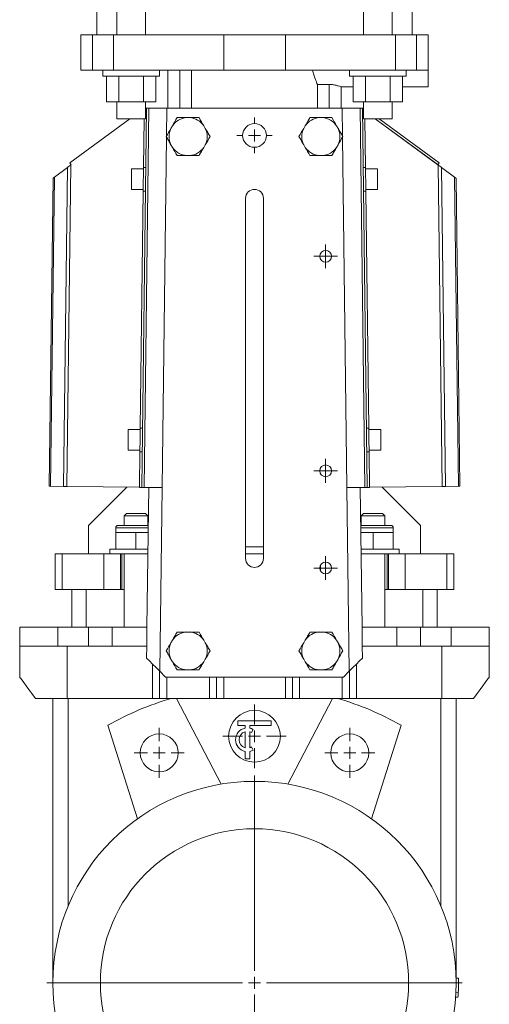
# Model space of a CAD drawing. Header units: millimetres. Extents: x -162 to 428, y 37 to 992.
# Tile 3 of 5: x -162 to 36, y 359 to 774. Entities that reach past the tile are written whole.
import ezdxf

# ---------------------------------------------------------------- set-up
doc = ezdxf.new("R2010")
doc.units = ezdxf.units.MM

# ---------------------------------------------------------------- blocks, each defined once
blk = doc.blocks.new('SW_CENTERMARKSYMBOL_0')
at = {"color": 0, "linetype": 'Continuous', "lineweight": 0}
for p, q in [((0, 5), (0, 87.5)), ((-5, 0), (-87.5, 0)), ((0, 0), (-2.5, 0)), ((0, 0), (0, 2.5)), ((0, 0), (0, -2.5)), ((0, 0), (2.5, 0)), ((5, 0), (87.5, 0)), ((0, -5), (0, -87.5))]:
    blk.add_line(p, q, dxfattribs=at)
blk = doc.blocks.new('SW_CENTERMARKSYMBOL_1')
at = {"color": 0, "linetype": 'Continuous', "lineweight": 0}
for p, q in [((0, 5), (0, 10.5)), ((-5, 0), (-10.5, 0)), ((0, 0), (-2.5, 0)), ((0, 0), (0, 2.5)), ((0, 0), (0, -2.5)), ((0, 0), (2.5, 0)), ((5, 0), (10.5, 0)), ((0, -5), (0, -10.5))]:
    blk.add_line(p, q, dxfattribs=at)
blk = doc.blocks.new('SW_CENTERMARKSYMBOL_2')
at = {"color": 0, "linetype": 'Continuous', "lineweight": 0}
for p, q in [((0, 5), (0, 10.5)), ((-5, 0), (-10.5, 0)), ((0, 0), (-2.5, 0)), ((0, 0), (0, 2.5)), ((0, 0), (0, -2.5)), ((0, 0), (2.5, 0)), ((5, 0), (10.5, 0)), ((0, -5), (0, -10.5))]:
    blk.add_line(p, q, dxfattribs=at)
blk = doc.blocks.new('SW_CENTERMARKSYMBOL_5')
at = {"color": 0, "linetype": 'Continuous', "lineweight": 0}
for p, q in [((0, 5), (0, 13.4)), ((-5, 0), (-13.4, 0)), ((0, 0), (-2.5, 0)), ((0, 0), (0, 2.5)), ((0, 0), (0, -2.5)), ((0, 0), (2.5, 0)), ((5, 0), (13.4, 0)), ((0, -5), (0, -13.4))]:
    blk.add_line(p, q, dxfattribs=at)
blk = doc.blocks.new('SW_CENTERMARKSYMBOL_6')
at = {"color": 0, "linetype": 'Continuous', "lineweight": 0}
for p, q in [((0, 2.5), (0, 5)), ((-2.5, 0), (-5, 0)), ((0, 0), (-2.5, 0)), ((0, 0), (0, 2.5)), ((0, 0), (0, -2.5)), ((0, 0), (2.5, 0)), ((2.5, 0), (5, 0)), ((0, -2.5), (0, -5))]:
    blk.add_line(p, q, dxfattribs=at)
blk = doc.blocks.new('SW_CENTERMARKSYMBOL_7')
at = {"color": 0, "linetype": 'Continuous', "lineweight": 0}
for p, q in [((0, 2.5), (0, 5)), ((-2.5, 0), (-5, 0)), ((0, 0), (-2.5, 0)), ((0, 0), (0, 2.5)), ((0, 0), (0, -2.5)), ((0, 0), (2.5, 0)), ((2.5, 0), (5, 0)), ((0, -2.5), (0, -5))]:
    blk.add_line(p, q, dxfattribs=at)
blk = doc.blocks.new('SW_CENTERMARKSYMBOL_8')
at = {"color": 0, "linetype": 'Continuous', "lineweight": 0}
for p, q in [((0, 2.5), (0, 5)), ((-2.5, 0), (-5, 0)), ((0, 0), (-2.5, 0)), ((0, 0), (0, 2.5)), ((0, 0), (0, -2.5)), ((0, 0), (2.5, 0)), ((2.5, 0), (5, 0)), ((0, -2.5), (0, -5))]:
    blk.add_line(p, q, dxfattribs=at)
blk = doc.blocks.new('SW_CENTERMARKSYMBOL_9')
at = {"color": 0, "linetype": 'Continuous', "lineweight": 0}
for p, q in [((0, 5), (0, 7.5)), ((-5, 0), (-7.5, 0)), ((0, 0), (-2.5, 0)), ((0, 0), (0, 2.5)), ((0, 0), (0, -2.5)), ((0, 0), (2.5, 0)), ((5, 0), (7.5, 0)), ((0, -5), (0, -7.5))]:
    blk.add_line(p, q, dxfattribs=at)

msp = doc.modelspace()

# ---------------------------------------------------------------- linework, layer by layer
at = {"color": 7, "linetype": 'Continuous', "lineweight": 15}
for p, q in [((-129.52, 957.69), (-129.52, 767.69)), ((-121.02, 957.69), (-121.02, 767.69)), ((-109.02, 767.69), (-109.02, 957.69)), ((-17.02, 957.69), (-17.02, 767.69)), ((-5.02, 767.69), (-5.02, 957.69)), ((3.48, 767.69), (3.48, 957.69)), ((-136.27, 767.69), (-136.27, 752.69)), ((-136.27, 767.69), (-131.37, 767.69)), ((-131.37, 767.69), (-131.37, 752.69)), ((-131.37, 767.69), (-122.48, 767.69)), ((-122.48, 767.69), (-122.48, 752.69)), ((-122.48, 767.69), (-76.02, 767.69)), ((-76.02, 767.69), (-76.02, 752.69)), ((-76.02, 767.69), (-50.02, 767.69)), ((-50.02, 767.69), (-50.02, 752.69)), ((-50.02, 767.69), (-3.57, 767.69)), ((-3.57, 767.69), (-3.57, 752.69)), ((-3.57, 767.69), (5.33, 767.69)), ((5.33, 767.69), (5.33, 752.69)), ((5.33, 767.69), (10.23, 767.69)), ((10.23, 767.69), (10.23, 752.69)), ((-136.27, 752.69), (-131.37, 752.69)), ((-131.37, 752.69), (-122.48, 752.69)), ((-127.02, 752.69), (-127.02, 750.19)), ((-122.48, 752.69), (-76.02, 752.69)), ((-103.02, 750.19), (-103.02, 752.69)), ((-99.55, 752.69), (-99.55, 736.69)), ((-89.55, 752.69), (-89.55, 736.69)), ((-76.02, 752.69), (-50.02, 752.69)), ((-50.02, 752.69), (-3.57, 752.69)), ((-23.02, 752.69), (-23.02, 750.19)), ((-3.57, 752.69), (5.33, 752.69)), ((0.98, 750.19), (0.98, 752.69)), ((5.33, 752.69), (10.23, 752.69)), ((10.23, 752.69), (10.23, 745.69)), ((-103.02, 750.19), (-127.02, 750.19)), ((-125.41, 739.39), (-125.41, 750.19)), ((-120.22, 739.39), (-120.22, 750.19)), ((-109.83, 739.39), (-109.83, 750.19)), ((-104.63, 739.39), (-104.63, 750.19)), ((0.98, 750.19), (-23.02, 750.19)), ((-21.41, 739.39), (-21.41, 750.19)), ((-16.22, 739.39), (-16.22, 750.19)), ((-5.83, 739.39), (-5.83, 750.19)), ((-0.63, 739.39), (-0.63, 750.19)), ((-36.49, 746.69), (-36.49, 736.69)), ((-31.49, 746.69), (-36.49, 746.69)), ((-26.54, 745.69), (-21.41, 745.69)), ((-26.49, 736.69), (-26.49, 745.71)), ((-0.63, 745.69), (10.23, 745.69)), ((-120.22, 739.39), (-125.41, 739.39)), ((-121.02, 739.39), (-121.02, 732.19)), ((-109.83, 739.39), (-120.22, 739.39)), ((-110.52, 576.71), (-108.52, 736.7)), ((-104.63, 739.39), (-109.83, 739.39)), ((-109.52, 576.7), (-107.52, 736.69)), ((-109.02, 732.19), (-109.02, 739.39)), ((-107.52, 736.69), (-108.52, 736.7)), ((-107.52, 736.69), (-100.02, 736.69)), ((-100.02, 736.69), (-100.17, 724.85)), ((-100.02, 736.69), (-63.02, 736.69)), ((-63.02, 736.69), (-26.02, 736.69)), ((-25.87, 724.85), (-26.02, 736.69)), ((-26.02, 736.69), (-18.52, 736.69)), ((-16.22, 739.39), (-21.41, 739.39)), ((-18.52, 736.69), (-17.52, 736.7)), ((-16.52, 576.7), (-18.52, 736.69)), ((-15.52, 576.71), (-17.52, 736.7)), ((-17.02, 739.39), (-17.02, 732.19)), ((-5.83, 739.39), (-16.22, 739.39)), ((-0.63, 739.39), (-5.83, 739.39)), ((-5.02, 732.19), (-5.02, 739.39)), ((-115.62, 732.19), (-140.92, 713.61)), ((-109.02, 732.19), (-121.02, 732.19)), ((-90.38, 732.69), (-91.66, 732.69)), ((-34.38, 732.69), (-35.66, 732.69)), ((-5.02, 732.19), (-17.02, 732.19)), ((-12.12, 732.19), (14.29, 712.8)), ((-12.12, 732.19), (14.37, 712.75)), ((-10.43, 732.19), (14.88, 713.61)), ((-97.63, 729.24), (-98.27, 728.14)), ((-83.77, 728.14), (-84.41, 729.24)), ((-41.63, 729.24), (-42.27, 728.14)), ((-27.77, 728.14), (-28.41, 729.24)), ((-100.17, 724.53), (-102.02, 576.59)), ((-24.02, 576.59), (-25.87, 724.53)), ((-98.27, 721.24), (-97.63, 720.13)), ((-84.41, 720.13), (-83.77, 721.24)), ((-42.27, 721.24), (-41.63, 720.13)), ((-28.41, 720.13), (-27.77, 721.24)), ((-91.66, 716.69), (-90.38, 716.69)), ((-35.66, 716.69), (-34.38, 716.69)), ((-141.84, 711.7), (-147.39, 707.62)), ((-143.52, 577.13), (-141.84, 711.7)), ((-142.1, 577.11), (-140.41, 712.75)), ((-140.92, 713.61), (-140.33, 712.8)), ((-140.33, 712.8), (-140.41, 712.75)), ((-109.84, 711.08), (-114.84, 711.14)), ((-108.83, 711.7), (-109.83, 711.72)), ((-16.21, 711.72), (-17.21, 711.7)), ((-11.2, 711.14), (-16.2, 711.08)), ((14.88, 713.61), (14.29, 712.8)), ((16.06, 577.11), (14.37, 712.75)), ((17.48, 577.13), (15.79, 711.7)), ((15.79, 711.7), (21.34, 707.62)), ((-147.98, 707.19), (-149.6, 577.2)), ((-149.02, 577.19), (-147.39, 707.62)), ((22.97, 577.19), (21.34, 707.62)), ((23.56, 577.2), (21.94, 707.19)), ((-114.95, 702.42), (-109.95, 702.36)), ((-16.09, 702.36), (-11.09, 702.42)), ((-109.96, 701.72), (-108.96, 701.7)), ((-66.77, 546.69), (-66.77, 698.69)), ((-59.27, 698.69), (-59.27, 546.69)), ((-17.08, 701.7), (-16.08, 701.72)), ((-111.22, 601.08), (-116.22, 601.15)), ((-110.21, 601.71), (-111.21, 601.72)), ((-14.83, 601.72), (-15.83, 601.71)), ((-9.83, 601.15), (-14.83, 601.08)), ((-116.33, 592.43), (-111.33, 592.36)), ((-111.33, 591.72), (-110.33, 591.71)), ((-15.71, 591.71), (-14.71, 591.72)), ((-14.72, 592.36), (-9.72, 592.43)), ((-143.52, 577.13), (-149.02, 577.19)), ((-111.52, 576.73), (-142.1, 577.11)), ((-116.92, 576.79), (-133.02, 560.69)), ((-109.52, 576.7), (-110.52, 576.71)), ((-109.52, 576.69), (-109.52, 576.7)), ((-107.61, 576.69), (-109.52, 576.69)), ((-108.35, 517.69), (-107.61, 576.66)), ((-107.61, 576.66), (-107.61, 576.69)), ((-102.02, 576.59), (-102.99, 499.16)), ((-23.05, 499.16), (-24.02, 576.59)), ((-18.43, 576.66), (-18.43, 576.69)), ((-16.52, 576.69), (-18.43, 576.69)), ((-18.43, 576.66), (-17.69, 517.69)), ((-16.52, 576.7), (-15.52, 576.71)), ((-16.52, 576.7), (-16.52, 576.69)), ((-14.52, 576.73), (16.06, 577.11)), ((6.98, 560.69), (-9.13, 576.79)), ((17.48, 577.13), (22.97, 577.19)), ((-117.02, 565.69), (-118.02, 564.69)), ((-117.02, 565.69), (-113.02, 565.69)), ((-113.02, 565.69), (-109.02, 565.69)), ((-108.02, 564.69), (-109.02, 565.69)), ((-17.02, 565.69), (-18.02, 564.69)), ((-17.02, 565.69), (-13.02, 565.69)), ((-13.02, 565.69), (-9.02, 565.69)), ((-8.02, 564.69), (-9.02, 565.69)), ((-118.02, 564.69), (-118.02, 560.69)), ((-113.02, 564.69), (-118.02, 564.69)), ((-108.02, 564.69), (-113.02, 564.69)), ((-108.02, 560.69), (-108.02, 564.69)), ((-18.02, 564.69), (-18.02, 560.69)), ((-13.02, 564.69), (-18.02, 564.69)), ((-8.02, 564.69), (-13.02, 564.69)), ((-8.02, 560.69), (-8.02, 564.69)), ((-133.02, 548.69), (-133.02, 560.69)), ((-121.52, 559.69), (-121.52, 557.69)), ((-121.52, 557.69), (-121.52, 550.69)), ((-121.52, 557.69), (-117.27, 557.69)), ((-120.52, 560.69), (-113.02, 560.69)), ((-117.27, 557.69), (-113.02, 557.69)), ((-113.02, 560.69), (-107.81, 560.69)), ((-113.02, 557.69), (-113.02, 550.69)), ((-113.02, 557.69), (-108.77, 557.69)), ((-108.77, 557.69), (-107.85, 557.69)), ((-18.23, 560.69), (-13.02, 560.69)), ((-17.27, 557.69), (-18.19, 557.69)), ((-13.02, 557.69), (-17.27, 557.69)), ((-13.02, 560.69), (-5.52, 560.69)), ((-13.02, 557.69), (-13.02, 550.69)), ((-8.77, 557.69), (-13.02, 557.69)), ((-4.52, 557.69), (-8.77, 557.69)), ((-4.52, 557.69), (-4.52, 559.69)), ((-4.52, 557.69), (-4.52, 550.69)), ((6.98, 548.69), (6.98, 560.69)), ((-147.02, 548.69), (-147.02, 533.69)), ((-147.02, 548.69), (-144.05, 548.69)), ((-144.05, 548.69), (-144.05, 533.69)), ((-144.05, 548.69), (-126.52, 548.69)), ((-126.52, 548.69), (-126.52, 533.69)), ((-126.52, 548.69), (-119.52, 548.69)), ((-124.02, 550.69), (-124.02, 548.69)), ((-124.02, 550.69), (-107.94, 550.69)), ((-119.52, 548.69), (-119.52, 533.69)), ((-119.52, 548.69), (-119.43, 548.69)), ((-119.43, 548.69), (-108.02, 548.69)), ((-119.02, 548.69), (-119.02, 533.69)), ((-118.02, 548.69), (-118.02, 517.69)), ((-108.02, 543.89), (-108.02, 548.69)), ((-66.77, 551.69), (-59.27, 551.69)), ((-66.77, 548.69), (-59.27, 548.69)), ((-2.02, 550.69), (-18.11, 550.69)), ((-18.02, 548.69), (-18.02, 543.89)), ((-6.61, 548.69), (-18.02, 548.69)), ((-8.02, 517.69), (-8.02, 548.69)), ((-7.03, 548.69), (-7.03, 533.69)), ((-6.61, 548.69), (-6.52, 548.69)), ((-6.52, 548.69), (-6.52, 533.69)), ((-6.52, 548.69), (0.48, 548.69)), ((-2.02, 548.69), (-2.02, 550.69)), ((0.48, 548.69), (0.48, 533.69)), ((0.48, 548.69), (18.01, 548.69)), ((18.01, 548.69), (18.01, 533.69)), ((18.01, 548.69), (20.98, 548.69)), ((20.98, 533.69), (20.98, 548.69)), ((-147.02, 533.69), (-144.05, 533.69)), ((-144.05, 533.69), (-126.52, 533.69)), ((-140.02, 533.69), (-140.02, 517.69)), ((-134.02, 533.69), (-134.02, 517.69)), ((-126.52, 533.69), (-119.52, 533.69)), ((-119.52, 533.69), (-119.02, 533.69)), ((-119.02, 533.69), (-118.02, 533.69)), ((-8.02, 533.69), (-7.03, 533.69)), ((-7.03, 533.69), (-6.52, 533.69)), ((-6.52, 533.69), (0.48, 533.69)), ((0.48, 533.69), (18.01, 533.69)), ((7.98, 533.69), (7.98, 517.69)), ((13.98, 533.69), (13.98, 517.69)), ((18.01, 533.69), (20.98, 533.69)), ((-162.02, 509.69), (-162.02, 517.69)), ((-162.02, 517.69), (-145.97, 517.69)), ((-145.97, 509.69), (-145.97, 517.69)), ((-145.97, 517.69), (-133, 517.69)), ((-133, 509.69), (-133, 517.69)), ((-133, 517.69), (-123.05, 517.69)), ((-123.05, 509.69), (-123.05, 517.69)), ((-123.05, 517.69), (-108.35, 517.69)), ((-108.45, 509.69), (-108.35, 517.69)), ((-90.38, 515.69), (-91.66, 515.69)), ((-34.38, 515.69), (-35.66, 515.69)), ((-17.69, 517.69), (-17.59, 509.69)), ((-17.69, 517.69), (-2.99, 517.69)), ((-2.99, 509.69), (-2.99, 517.69)), ((-2.99, 517.69), (6.96, 517.69)), ((6.96, 509.69), (6.96, 517.69)), ((6.96, 517.69), (19.93, 517.69)), ((19.93, 509.69), (19.93, 517.69)), ((19.93, 517.69), (35.98, 517.69)), ((35.98, 509.69), (35.98, 517.69)), ((-97.63, 512.24), (-98.27, 511.14)), ((-83.77, 511.14), (-84.41, 512.24)), ((-41.63, 512.24), (-42.27, 511.14)), ((-27.77, 511.14), (-28.41, 512.24)), ((-162.02, 509.69), (-145.97, 509.69)), ((-162.02, 496.69), (-162.02, 509.69)), ((-145.97, 509.69), (-133, 509.69)), ((-142.02, 487.69), (-142.02, 509.69)), ((-133, 509.69), (-123.05, 509.69)), ((-123.05, 509.69), (-108.45, 509.69)), ((-108.51, 504.68), (-108.45, 509.69)), ((-17.59, 509.69), (-17.53, 504.68)), ((-17.59, 509.69), (-2.99, 509.69)), ((-2.99, 509.69), (6.96, 509.69)), ((6.96, 509.69), (19.93, 509.69)), ((15.98, 487.69), (15.98, 509.69)), ((19.93, 509.69), (35.98, 509.69)), ((35.98, 496.69), (35.98, 509.69)), ((-98.27, 504.24), (-97.63, 503.13)), ((-84.41, 503.13), (-83.77, 504.24)), ((-42.27, 504.24), (-41.63, 503.13)), ((-28.41, 503.13), (-27.77, 504.24)), ((-103.02, 487.69), (-103.02, 499.19)), ((-100.52, 496.69), (-102.99, 499.16)), ((-91.66, 499.69), (-90.38, 499.69)), ((-35.66, 499.69), (-34.38, 499.69)), ((-23.05, 499.16), (-25.52, 496.69)), ((-23.02, 487.69), (-23.02, 499.19)), ((-100.52, 496.69), (-25.52, 496.69)), ((-100.02, 487.69), (-100.02, 496.69)), ((-82.02, 487.69), (-82.02, 496.69)), ((-79.02, 487.69), (-79.02, 496.69)), ((-47.02, 487.69), (-47.02, 496.69)), ((-44.02, 487.69), (-44.02, 496.69)), ((-26.02, 487.69), (-26.02, 496.69)), ((-142.02, 487.69), (-155.39, 487.69)), ((-148.02, 367.69), (-148.02, 487.69)), ((-106.02, 487.69), (-142.02, 487.69)), ((-141.52, 400.29), (-141.52, 487.69)), ((-103.02, 487.69), (-106.02, 487.69)), ((-100.02, 487.69), (-103.02, 487.69)), ((-82.02, 487.69), (-100.02, 487.69)), ((-77.07, 451.52), (-95.89, 487.69)), ((-79.02, 487.69), (-82.02, 487.69)), ((-76.02, 487.69), (-79.02, 487.69)), ((-50.02, 487.69), (-76.02, 487.69)), ((-47.02, 487.69), (-50.02, 487.69)), ((-48.98, 451.52), (-30.15, 487.69)), ((-44.02, 487.69), (-47.02, 487.69)), ((-26.02, 487.69), (-44.02, 487.69)), ((-23.02, 487.69), (-26.02, 487.69)), ((-20.02, 487.69), (-23.02, 487.69)), ((15.98, 487.69), (-20.02, 487.69)), ((15.48, 400.29), (15.48, 487.69)), ((29.35, 487.69), (15.98, 487.69)), ((21.98, 367.69), (21.98, 487.69)), ((-70.02, 478.24), (-56.02, 478.24)), ((-70.02, 476.24), (-70.02, 478.24)), ((-56.02, 478.24), (-56.02, 476.24)), ((-124.81, 476.35), (-112.37, 436.9)), ((-67.02, 476.24), (-70.02, 476.24)), ((-67.02, 475.14), (-67.02, 476.24)), ((-67.02, 466.89), (-67.02, 473.6)), ((-56.02, 476.24), (-65.02, 476.24)), ((-65.02, 475.14), (-65.02, 476.24)), ((-65.02, 466.89), (-65.02, 473.6)), ((-63.52, 474.57), (-64.27, 473.27)), ((-1.24, 476.35), (-13.67, 436.9)), ((-67.02, 462.24), (-67.02, 465.34)), ((-65.02, 462.24), (-65.02, 465.34)), ((-63.52, 465.91), (-64.27, 467.21)), ((-67.02, 462.24), (-65.02, 462.24)), ((21.95, 369.68), (22.95, 369.7)), ((21.98, 367.68), (22.98, 367.68)), ((21.77, 361.68), (22.76, 361.61)), ((21.88, 363.68), (22.88, 363.63))]:
    msp.add_line(p, q, dxfattribs=at)
at = {"color": 8, "linetype": 'Continuous', "lineweight": 15}
for p, q in [((-94.55, 752.69), (-94.55, 736.69)), ((-31.49, 746.69), (-31.49, 736.69)), ((-109.83, 711.72), (-109.58, 732.19)), ((-16.21, 711.72), (-16.47, 732.19)), ((-111.21, 601.72), (-109.96, 701.72)), ((-14.83, 601.72), (-16.08, 701.72)), ((-111.52, 576.73), (-111.33, 591.72)), ((-14.52, 576.73), (-14.71, 591.72)), ((-113.02, 559.69), (-121.52, 559.69)), ((-107.82, 559.69), (-113.02, 559.69)), ((-13.02, 559.69), (-18.22, 559.69)), ((-4.52, 559.69), (-13.02, 559.69)), ((-35.18, 543.95), (-35.18, 541.43)), ((-106.02, 487.69), (-106.02, 502.19)), ((-20.02, 487.69), (-20.02, 502.19)), ((-76.02, 487.69), (-76.02, 496.69)), ((-50.02, 487.69), (-50.02, 496.69))]:
    msp.add_line(p, q, dxfattribs=at)
at = {"color": 7, "linetype": 'Continuous', "lineweight": 15, "flags": 128}
for points in [[(-108.52, 736.7), (-108.54, 736.7), (-108.6, 736.7), (-108.69, 736.7), (-108.81, 736.7), (-108.97, 736.71), (-109.02, 736.71)], [(-17.52, 736.7), (-17.5, 736.7), (-17.45, 736.7), (-17.35, 736.7), (-17.23, 736.7), (-17.08, 736.71), (-17.02, 736.71)], [(-140.41, 712.75), (-140.8, 712.46), (-141.18, 712.18), (-141.53, 711.92), (-141.84, 711.7)], [(-114.84, 711.14), (-114.84, 710.96), (-114.85, 710.45), (-114.86, 709.63), (-114.87, 708.59), (-114.89, 707.4), (-114.9, 706.16), (-114.92, 704.97), (-114.93, 703.92), (-114.94, 703.11), (-114.95, 702.6), (-114.95, 702.42)], [(-109.83, 711.72), (-109.84, 711.53), (-109.84, 710.99), (-109.85, 710.13), (-109.87, 709.02), (-109.88, 707.73), (-109.9, 706.37), (-109.92, 705.04), (-109.93, 703.83), (-109.95, 702.84), (-109.95, 702.13), (-109.96, 701.76), (-109.96, 701.72)], [(-16.21, 711.72), (-16.21, 711.53), (-16.2, 710.99), (-16.19, 710.13), (-16.18, 709.02), (-16.16, 707.73), (-16.14, 706.37), (-16.13, 705.04), (-16.11, 703.83), (-16.1, 702.84), (-16.09, 702.13), (-16.09, 701.76), (-16.08, 701.72)], [(-11.2, 711.14), (-11.2, 710.96), (-11.19, 710.45), (-11.18, 709.63), (-11.17, 708.59), (-11.16, 707.4), (-11.14, 706.16), (-11.12, 704.97), (-11.11, 703.92), (-11.1, 703.11), (-11.1, 702.6), (-11.09, 702.42)], [(14.37, 712.75), (14.76, 712.46), (15.14, 712.18), (15.49, 711.92), (15.79, 711.7)], [(-147.39, 707.62), (-147.61, 707.46), (-147.79, 707.33), (-147.91, 707.24), (-147.97, 707.19), (-147.98, 707.19)], [(21.34, 707.62), (21.57, 707.46), (21.75, 707.33), (21.87, 707.24), (21.93, 707.19), (21.94, 707.19)], [(-116.22, 601.15), (-116.22, 600.97), (-116.23, 600.45), (-116.24, 599.64), (-116.25, 598.6), (-116.26, 597.41), (-116.28, 596.17), (-116.29, 594.98), (-116.31, 593.93), (-116.32, 593.12), (-116.32, 592.6), (-116.33, 592.43), (-116.33, 592.43)], [(-111.21, 601.72), (-111.21, 601.54), (-111.22, 601), (-111.23, 600.14), (-111.24, 599.02), (-111.26, 597.74), (-111.28, 596.38), (-111.29, 595.05), (-111.31, 593.84), (-111.32, 592.85), (-111.33, 592.14), (-111.33, 591.77), (-111.33, 591.72)], [(-14.83, 601.72), (-14.83, 601.54), (-14.83, 601), (-14.81, 600.14), (-14.8, 599.02), (-14.78, 597.74), (-14.77, 596.38), (-14.75, 595.05), (-14.74, 593.84), (-14.72, 592.85), (-14.71, 592.14), (-14.71, 591.77), (-14.71, 591.72)], [(-9.83, 601.15), (-9.82, 600.97), (-9.82, 600.45), (-9.81, 599.64), (-9.8, 598.6), (-9.78, 597.41), (-9.76, 596.17), (-9.75, 594.98), (-9.74, 593.93), (-9.73, 593.12), (-9.72, 592.6), (-9.72, 592.43), (-9.72, 592.43)], [(-149.02, 577.19), (-149.27, 577.2), (-149.45, 577.2), (-149.57, 577.2), (-149.6, 577.2)], [(-142.1, 577.11), (-142.3, 577.11), (-142.5, 577.11), (-142.69, 577.12), (-142.87, 577.12), (-143.05, 577.12), (-143.22, 577.12), (-143.37, 577.12), (-143.52, 577.13)], [(-110.52, 576.71), (-110.54, 576.71), (-110.6, 576.71), (-110.69, 576.72), (-110.81, 576.72), (-110.97, 576.72), (-111.14, 576.72), (-111.33, 576.72), (-111.52, 576.73)], [(-102.02, 576.59), (-102.81, 576.6), (-103.59, 576.61), (-104.35, 576.62), (-105.08, 576.63), (-105.79, 576.64), (-106.45, 576.65), (-107.06, 576.66), (-107.61, 576.66)], [(-18.43, 576.66), (-18.99, 576.66), (-19.6, 576.65), (-20.26, 576.64), (-20.96, 576.63), (-21.69, 576.62), (-22.46, 576.61), (-23.23, 576.6), (-24.02, 576.59)], [(-15.52, 576.71), (-15.5, 576.71), (-15.45, 576.71), (-15.35, 576.72), (-15.23, 576.72), (-15.08, 576.72), (-14.9, 576.72), (-14.72, 576.72), (-14.52, 576.73)], [(16.06, 577.11), (16.26, 577.11), (16.45, 577.11), (16.64, 577.12), (16.83, 577.12), (17, 577.12), (17.17, 577.12), (17.33, 577.12), (17.48, 577.13)], [(22.97, 577.19), (23.22, 577.2), (23.41, 577.2), (23.52, 577.2), (23.56, 577.2)], [(-108.51, 504.68), (-107.36, 503.53), (-106.01, 502.18), (-104.54, 500.7), (-102.99, 499.16)], [(-23.05, 499.16), (-21.51, 500.7), (-20.03, 502.18), (-18.68, 503.53), (-17.53, 504.68)], [(-162.02, 496.69), (-161.91, 496.54), (-161.58, 496.09), (-161.04, 495.36), (-160.29, 494.34), (-159.34, 493.04), (-158.19, 491.49), (-156.87, 489.7), (-155.39, 487.69)], [(29.35, 487.69), (30.83, 489.7), (32.15, 491.49), (33.29, 493.04), (34.25, 494.34), (35, 495.36), (35.54, 496.09), (35.87, 496.54), (35.98, 496.69)]]:
    msp.add_lwpolyline(points, dxfattribs=at)
at = {"color": 7, "linetype": 'Continuous', "lineweight": 15}
for centre, radius in [((-63.02, 725.19), 5), ((-33.02, 674.19), 2.5), ((-33.02, 583.69), 2.5), ((-33.02, 542.69), 2.5), ((-63.02, 471.69), 10.9), ((-103.2, 464.7), 8), ((-22.84, 464.7), 8), ((-63.02, 367.69), 85), ((-63.02, 367.69), 65)]:
    msp.add_circle(centre, radius, dxfattribs=at)
for centre, radius, start, end in [((-91.02, 724.69), 8.03, 94.5671, 145.4329), ((-91.02, 724.69), 8.03, 34.5671, 85.4329), ((-35.02, 724.69), 8.03, 94.5671, 145.4329), ((-35.02, 724.69), 8.03, 34.5671, 85.4329), ((-91.02, 724.69), 8.03, 154.5671, 205.4329), ((-91.02, 724.69), 8.03, 334.5671, 25.4329), ((-35.02, 724.69), 8.03, 154.5671, 205.4329), ((-35.02, 724.69), 8.03, 334.5671, 25.4329), ((-91.02, 724.69), 8.03, 214.5671, 265.4329), ((-91.02, 724.69), 8.03, 274.5671, 325.4329), ((-35.02, 724.69), 8.03, 214.5671, 265.4329), ((-35.02, 724.69), 8.03, 274.5671, 325.4329), ((-63.02, 698.69), 3.75, 0, 180), ((-120.52, 559.69), 1, 90, 180), ((-5.52, 559.69), 1, 0, 90), ((-63.02, 546.69), 3.75, 180, 0), ((-91.02, 507.69), 8.03, 94.5671, 145.4329), ((-91.02, 507.69), 8.03, 34.5671, 85.4329), ((-35.02, 507.69), 8.03, 94.5671, 145.4329), ((-35.02, 507.69), 8.03, 34.5671, 85.4329), ((-91.02, 507.69), 8.03, 154.5671, 205.4329), ((-91.02, 507.69), 8.03, 334.5671, 25.4329), ((-35.02, 507.69), 8.03, 154.5671, 205.4329), ((-35.02, 507.69), 8.03, 334.5671, 25.4329), ((-91.02, 507.69), 8.03, 214.5671, 265.4329), ((-91.02, 507.69), 8.03, 274.5671, 325.4329), ((-35.02, 507.69), 8.03, 214.5671, 265.4329), ((-35.02, 507.69), 8.03, 274.5671, 325.4329), ((-63.02, 367.69), 125, 106.2602, 119.623), ((-63.02, 367.69), 125, 60.377, 73.7398), ((-66.02, 470.24), 5, 101.537, 258.463), ((-66.02, 470.24), 3.5, 106.6015, 253.3985), ((-66.02, 470.24), 5, 60, 78.463), ((-66.02, 470.24), 3.5, 60, 73.3985), ((-66.02, 470.24), 3.5, 286.6015, 300), ((-66.02, 470.24), 5, 281.537, 300), ((-63.02, 367.69), 86, 357.297, 359.9933), ((-63.02, 367.69), 86, 359.9933, 1.3414), ((-63.02, 367.69), 86, 355.9489, 357.297)]:
    msp.add_arc(centre, radius, start, end, dxfattribs=at)
for points, knots in [([(-38.61, 752.69), (-38.53, 752.35), (-38.44, 752.03), (-38.26, 751.39), (-38.17, 751.08), (-37.88, 750.18), (-37.69, 749.63), (-37.4, 748.87), (-37.31, 748.62), (-37.12, 748.16), (-37.03, 747.94), (-36.78, 747.33), (-36.62, 746.98), (-36.49, 746.69)], [0, 0, 0, 0, 0.125, 0.125, 0.25, 0.25, 0.5, 0.5, 0.625, 0.625, 0.75, 0.75, 1, 1, 1, 1]), ([(-26.54, 745.71), (-26.52, 745.7), (-26.45, 745.67), (-26.83, 745.82), (-27.66, 746.1), (-28.96, 746.45), (-30.32, 746.66), (-31.2, 746.68), (-31.49, 746.69)], [0, 0, 0, 0, 0.051689, 0.25123, 0.453824, 0.668837, 0.888921, 1, 1, 1, 1]), ([(-95.64, 732.69), (-95.96, 732.13), (-96.29, 731.57), (-96.95, 730.42), (-97.29, 729.83), (-97.63, 729.24)], [0, 0, 0, 0, 0.5, 0.5, 1, 1, 1, 1]), ([(-95.64, 732.69), (-95, 732.69), (-94.34, 732.69), (-93.01, 732.69), (-92.33, 732.69), (-91.66, 732.69)], [0, 0, 0, 0, 0.5, 0.5, 1, 1, 1, 1]), ([(-90.38, 732.69), (-89.71, 732.69), (-89.05, 732.69), (-87.72, 732.69), (-87.05, 732.69), (-86.4, 732.69)], [0, 0, 0, 0, 0.5, 0.5, 1, 1, 1, 1]), ([(-39.64, 732.69), (-39.96, 732.13), (-40.29, 731.57), (-40.95, 730.42), (-41.29, 729.83), (-41.63, 729.24)], [0, 0, 0, 0, 0.5, 0.5, 1, 1, 1, 1]), ([(-39.64, 732.69), (-39, 732.69), (-38.34, 732.69), (-37.01, 732.69), (-36.33, 732.69), (-35.66, 732.69)], [0, 0, 0, 0, 0.5, 0.5, 1, 1, 1, 1]), ([(-34.38, 732.69), (-33.71, 732.69), (-33.05, 732.69), (-31.72, 732.69), (-31.05, 732.69), (-30.4, 732.69)], [0, 0, 0, 0, 0.5, 0.5, 1, 1, 1, 1]), ([(-81.78, 724.69), (-82.1, 725.25), (-82.43, 725.81), (-83.09, 726.96), (-83.43, 727.55), (-83.77, 728.14)], [0, 0, 0, 0, 0.5, 0.5, 1, 1, 1, 1]), ([(-25.78, 724.69), (-26.1, 725.25), (-26.43, 725.81), (-27.09, 726.96), (-27.43, 727.55), (-27.77, 728.14)], [0, 0, 0, 0, 0.5, 0.5, 1, 1, 1, 1]), ([(-100.26, 724.69), (-99.94, 724.13), (-99.61, 723.57), (-98.95, 722.42), (-98.61, 721.83), (-98.27, 721.24)], [0, 0, 0, 0, 0.5, 0.5, 1, 1, 1, 1]), ([(-44.26, 724.69), (-43.94, 724.13), (-43.61, 723.57), (-42.95, 722.42), (-42.61, 721.83), (-42.27, 721.24)], [0, 0, 0, 0, 0.5, 0.5, 1, 1, 1, 1]), ([(-86.4, 716.69), (-86.08, 717.24), (-85.75, 717.81), (-85.09, 718.96), (-84.75, 719.55), (-84.41, 720.13)], [0, 0, 0, 0, 0.5, 0.5, 1, 1, 1, 1]), ([(-30.4, 716.69), (-30.08, 717.24), (-29.75, 717.81), (-29.09, 718.96), (-28.75, 719.55), (-28.41, 720.13)], [0, 0, 0, 0, 0.5, 0.5, 1, 1, 1, 1]), ([(-95.64, 716.69), (-95, 716.69), (-94.34, 716.69), (-93.02, 716.69), (-92.33, 716.69), (-91.66, 716.69)], [0, 0, 0, 0, 0.5, 0.5, 1, 1, 1, 1]), ([(-90.38, 716.69), (-89.71, 716.69), (-89.04, 716.69), (-87.72, 716.69), (-87.05, 716.69), (-86.4, 716.69)], [0, 0, 0, 0, 0.5, 0.5, 1, 1, 1, 1]), ([(-39.64, 716.69), (-39, 716.69), (-38.34, 716.69), (-37.02, 716.69), (-36.33, 716.69), (-35.66, 716.69)], [0, 0, 0, 0, 0.5, 0.5, 1, 1, 1, 1]), ([(-34.38, 716.69), (-33.71, 716.69), (-33.04, 716.69), (-31.72, 716.69), (-31.05, 716.69), (-30.4, 716.69)], [0, 0, 0, 0, 0.5, 0.5, 1, 1, 1, 1]), ([(-95.64, 515.69), (-95.96, 515.13), (-96.29, 514.57), (-96.95, 513.42), (-97.29, 512.83), (-97.63, 512.24)], [0, 0, 0, 0, 0.5, 0.5, 1, 1, 1, 1]), ([(-95.64, 515.69), (-95, 515.69), (-94.34, 515.69), (-93.01, 515.69), (-92.33, 515.69), (-91.66, 515.69)], [0, 0, 0, 0, 0.5, 0.5, 1, 1, 1, 1]), ([(-90.38, 515.69), (-89.71, 515.69), (-89.05, 515.69), (-87.72, 515.69), (-87.05, 515.69), (-86.4, 515.69)], [0, 0, 0, 0, 0.5, 0.5, 1, 1, 1, 1]), ([(-39.64, 515.69), (-39.96, 515.13), (-40.29, 514.57), (-40.95, 513.42), (-41.29, 512.83), (-41.63, 512.24)], [0, 0, 0, 0, 0.5, 0.5, 1, 1, 1, 1]), ([(-39.64, 515.69), (-39, 515.69), (-38.34, 515.69), (-37.01, 515.69), (-36.33, 515.69), (-35.66, 515.69)], [0, 0, 0, 0, 0.5, 0.5, 1, 1, 1, 1]), ([(-34.38, 515.69), (-33.71, 515.69), (-33.05, 515.69), (-31.72, 515.69), (-31.05, 515.69), (-30.4, 515.69)], [0, 0, 0, 0, 0.5, 0.5, 1, 1, 1, 1]), ([(-81.78, 507.69), (-82.1, 508.25), (-82.43, 508.81), (-83.09, 509.96), (-83.43, 510.55), (-83.77, 511.14)], [0, 0, 0, 0, 0.5, 0.5, 1, 1, 1, 1]), ([(-25.78, 507.69), (-26.1, 508.25), (-26.43, 508.81), (-27.09, 509.96), (-27.43, 510.55), (-27.77, 511.14)], [0, 0, 0, 0, 0.5, 0.5, 1, 1, 1, 1]), ([(-100.26, 507.69), (-99.94, 507.13), (-99.61, 506.57), (-98.95, 505.42), (-98.61, 504.83), (-98.27, 504.24)], [0, 0, 0, 0, 0.5, 0.5, 1, 1, 1, 1]), ([(-44.26, 507.69), (-43.94, 507.13), (-43.61, 506.57), (-42.95, 505.42), (-42.61, 504.83), (-42.27, 504.24)], [0, 0, 0, 0, 0.5, 0.5, 1, 1, 1, 1]), ([(-86.4, 499.69), (-86.08, 500.24), (-85.75, 500.81), (-85.09, 501.96), (-84.75, 502.55), (-84.41, 503.13)], [0, 0, 0, 0, 0.5, 0.5, 1, 1, 1, 1]), ([(-30.4, 499.69), (-30.08, 500.24), (-29.75, 500.81), (-29.09, 501.96), (-28.75, 502.55), (-28.41, 503.13)], [0, 0, 0, 0, 0.5, 0.5, 1, 1, 1, 1]), ([(-95.64, 499.69), (-95, 499.69), (-94.34, 499.69), (-93.02, 499.69), (-92.33, 499.69), (-91.66, 499.69)], [0, 0, 0, 0, 0.5, 0.5, 1, 1, 1, 1]), ([(-90.38, 499.69), (-89.71, 499.69), (-89.04, 499.69), (-87.72, 499.69), (-87.05, 499.69), (-86.4, 499.69)], [0, 0, 0, 0, 0.5, 0.5, 1, 1, 1, 1]), ([(-39.64, 499.69), (-39, 499.69), (-38.34, 499.69), (-37.02, 499.69), (-36.33, 499.69), (-35.66, 499.69)], [0, 0, 0, 0, 0.5, 0.5, 1, 1, 1, 1]), ([(-34.38, 499.69), (-33.71, 499.69), (-33.04, 499.69), (-31.72, 499.69), (-31.05, 499.69), (-30.4, 499.69)], [0, 0, 0, 0, 0.5, 0.5, 1, 1, 1, 1])]:
    msp.add_open_spline(points, degree=3, knots=knots, dxfattribs=at)
for points in [[(-84.41, 729.24), (-85.09, 730.42), (-85.75, 731.56), (-86.4, 732.69)], [(-28.41, 729.24), (-29.09, 730.42), (-29.75, 731.56), (-30.4, 732.69)], [(-98.27, 728.14), (-98.95, 726.96), (-99.61, 725.82), (-100.26, 724.69)], [(-42.27, 728.14), (-42.95, 726.96), (-43.61, 725.82), (-44.26, 724.69)], [(-83.77, 721.24), (-83.09, 722.42), (-82.43, 723.56), (-81.78, 724.69)], [(-27.77, 721.24), (-27.09, 722.42), (-26.43, 723.56), (-25.78, 724.69)], [(-97.63, 720.13), (-96.95, 718.96), (-96.29, 717.81), (-95.64, 716.69)], [(-41.63, 720.13), (-40.95, 718.96), (-40.29, 717.81), (-39.64, 716.69)], [(-84.41, 512.24), (-85.09, 513.42), (-85.75, 514.56), (-86.4, 515.69)], [(-28.41, 512.24), (-29.09, 513.42), (-29.75, 514.56), (-30.4, 515.69)], [(-98.27, 511.14), (-98.95, 509.96), (-99.61, 508.82), (-100.26, 507.69)], [(-42.27, 511.14), (-42.95, 509.96), (-43.61, 508.82), (-44.26, 507.69)], [(-83.77, 504.24), (-83.09, 505.42), (-82.43, 506.56), (-81.78, 507.69)], [(-27.77, 504.24), (-27.09, 505.42), (-26.43, 506.56), (-25.78, 507.69)], [(-97.63, 503.13), (-96.95, 501.96), (-96.29, 500.81), (-95.64, 499.69)], [(-41.63, 503.13), (-40.95, 501.96), (-40.29, 500.81), (-39.64, 499.69)]]:
    msp.add_open_spline(points, degree=3, dxfattribs=at)

# ---------------------------------------------------------------- block references
at = {"color": 7, "linetype": 'Continuous', "lineweight": 0}
for name, p in [('SW_CENTERMARKSYMBOL_9', (-63.02, 725.19)), ('SW_CENTERMARKSYMBOL_6', (-33.02, 674.19)), ('SW_CENTERMARKSYMBOL_7', (-33.02, 583.69)), ('SW_CENTERMARKSYMBOL_8', (-33.02, 542.69)), ('SW_CENTERMARKSYMBOL_5', (-63.02, 471.69)), ('SW_CENTERMARKSYMBOL_1', (-103.2, 464.7)), ('SW_CENTERMARKSYMBOL_2', (-22.84, 464.7)), ('SW_CENTERMARKSYMBOL_0', (-63.02, 367.69))]:
    msp.add_blockref(name, p, dxfattribs=at)

doc.saveas('drawing.dxf')
